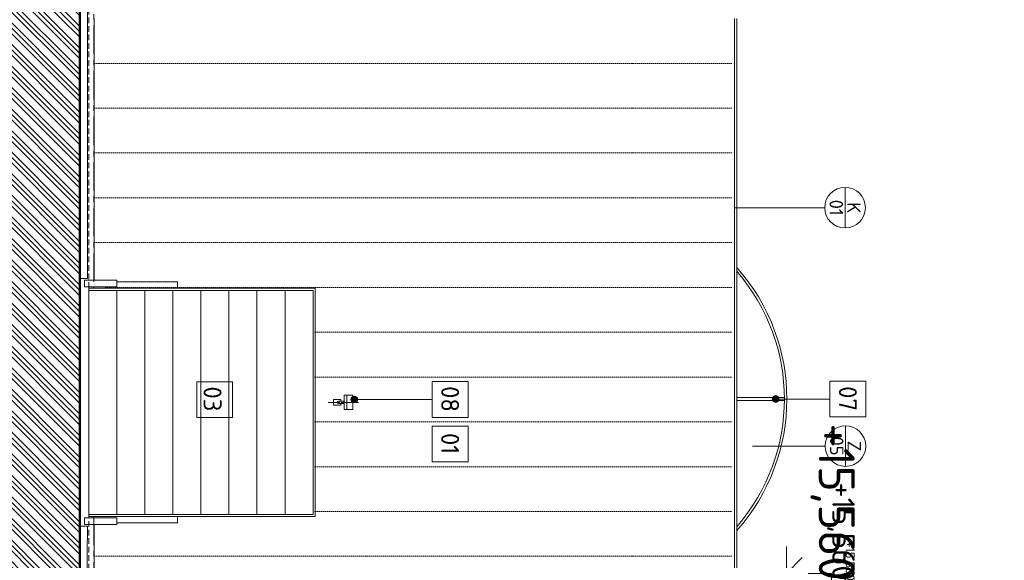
# Model space of a CAD drawing. Header units: millimetres. Extents: x -725694 to 5289369, y -1488057 to 2187451.
# Tile 43 of 256: x -26967 to -5008, y 32791 to 44855. Entities that reach past the tile are written whole.
import ezdxf
from ezdxf import colors
from ezdxf.entities.mleader import LeaderData, LeaderLine
from ezdxf.enums import TextEntityAlignment as Align
from ezdxf.math import Vec2, Vec3

# ---------------------------------------------------------------- set-up
doc = ezdxf.new("R2010")
doc.units = ezdxf.units.MM
for name, pattern in [('CENTERX2', [101.6, 63.5, -12.7, 12.7, -12.7]), ('DOT', [6.35, 0, -6.35]), ('HIDDEN', [9.525, 6.35, -3.175])]:
    doc.linetypes.add(name, pattern=pattern)
for name, color, linetype in [('0 @ 1', 7, 'Continuous'), ('0 @ 10', 7, 'Continuous'), ('0 @ 100', 7, 'Continuous'), ('0 @ 200', 7, 'Continuous'), ('0 @ 250 (1)', 7, 'Continuous'), ('0 @ 250 (2)', 7, 'Continuous'), ('0 @ 400', 7, 'Continuous')]:
    doc.layers.add(name, color=color, linetype=linetype)
for name, color, linetype, lineweight in [('A99_N_kce-pohl', 1, 'Continuous', 9), ('A99_N_koty-200', 5, 'Continuous', 5), ('A99_N_koty-200-vysk', 6, 'Continuous', 9), ('A99_N_leg-text', 7, 'Continuous', 9), ('A99_N_sraf', 252, 'Continuous', 0), ('A99_N_txt-popis-50 @ 200', 240, 'Continuous', 9), ('A99_N_znaceni 200', 5, 'Continuous', 5), ('A99_S_kce-pohl', 7, 'Continuous', 5), ('A99_S_osy', 1, 'CENTERX2', 5), ('A99_S_sraf', 252, 'Continuous', 9)]:
    doc.layers.add(name, color=color, linetype=linetype, lineweight=lineweight)
doc.styles.add('A99_kota', font='isocpeur.ttf', dxfattribs={"height": 2})
doc.styles.add('A99_popis', font='isocpeur.ttf')
doc.styles.add('ISOCPEUR_2', font='isocpeur.ttf', dxfattribs={"height": 2})

# ---------------------------------------------------------------- blocks, each defined once
blk = doc.blocks.new('*U36')
at = {"color": 0, "linetype": 'ByBlock', "lineweight": -2}
blk.add_line((-3, 0), (7, 0), dxfattribs=at)
for points in [[(0, 0), (0, 5), (0, 5), (9.7, 5)], [(-1.75, 1.75), (0, 0), (1.75, 1.75)]]:
    blk.add_lwpolyline(points, dxfattribs=at)
at = {"color": 0, "linetype": 'ByBlock', "lineweight": -2, "style": 'A99_kota'}
for tag, p in [('VYSKA', (9.2, 7.75)), ('POPIS', (9.2, 4.5))]:
    blk.add_attdef(tag, text='', height=2, dxfattribs=at).set_placement(p, align=Align.TOP_RIGHT)
blk = doc.blocks.new('*U6656')
at = {"layer": 'A99_N_koty-200-vysk', "lineweight": 5}
ref = blk.add_blockref('*U36', (-9865, 32500), dxfattribs=dict(at, xscale=200, yscale=200, zscale=200, rotation=270))
ref.add_attrib('VYSKA', '+15,560', dxfattribs={"layer": '0 @ 400', "color": 0, "linetype": 'ByBlock', "lineweight": -2, "height": 800, "rotation": 270, "style": 'A99_kota'}).set_placement((-8345, 32335), align=Align.TOP_RIGHT)
ref = blk.add_blockref('*U36', (-9865, 32500), dxfattribs=dict(at, xscale=200, yscale=200, zscale=200, rotation=270))
ref.add_attrib('VYSKA', '+15,560', dxfattribs={"layer": '0 @ 250 (1)', "color": 0, "linetype": 'ByBlock', "lineweight": -2, "height": 500, "rotation": 270, "style": 'A99_kota'}).set_placement((-8345, 32335), align=Align.TOP_RIGHT)
ref = blk.add_blockref('*U36', (-9865, 32500), dxfattribs=dict(at, xscale=200, yscale=200, zscale=200, rotation=270))
ref.add_attrib('VYSKA', '+15,560', dxfattribs={"layer": '0 @ 250 (2)', "color": 0, "linetype": 'ByBlock', "lineweight": -2, "height": 500, "rotation": 270, "style": 'A99_kota'}).set_placement((-8345, 32335), align=Align.TOP_RIGHT)
ref = blk.add_blockref('*U36', (-9865, 32500), dxfattribs=dict(at, xscale=200, yscale=200, zscale=200, rotation=270))
ref.add_attrib('VYSKA', '+15,560', dxfattribs={"layer": '0 @ 100', "color": 0, "linetype": 'ByBlock', "lineweight": -2, "height": 200, "rotation": 270, "style": 'A99_kota'}).set_placement((-8345, 32335), align=Align.TOP_RIGHT)
ref = blk.add_blockref('*U36', (-9865, 32500), dxfattribs=dict(at, xscale=200, yscale=200, zscale=200, rotation=270))
ref.add_attrib('VYSKA', '+15,560', dxfattribs={"layer": '0 @ 200', "color": 0, "linetype": 'ByBlock', "lineweight": -2, "height": 400, "rotation": 270, "style": 'A99_kota'}).set_placement((-8315, 30660), align=Align.TOP_RIGHT)
ref = blk.add_blockref('*U36', (-9865, 32500), dxfattribs=dict(at, xscale=200, yscale=200, zscale=200, rotation=270))
ref.add_attrib('VYSKA', '+15,560', dxfattribs={"layer": '0 @ 1', "color": 0, "linetype": 'ByBlock', "lineweight": -2, "height": 2, "rotation": 270, "style": 'A99_kota'}).set_placement((-8345, 32335), align=Align.TOP_RIGHT)
ref = blk.add_blockref('*U36', (-9865, 32500), dxfattribs=dict(at, xscale=200, yscale=200, zscale=200, rotation=270))
ref.add_attrib('VYSKA', '+15,560', dxfattribs={"layer": '0 @ 10', "color": 0, "linetype": 'ByBlock', "lineweight": -2, "height": 20, "rotation": 270, "style": 'A99_kota'}).set_placement((-8345, 32335), align=Align.TOP_RIGHT)
blk = doc.blocks.new('*U97')
at = {"color": 0, "linetype": 'ByBlock'}
blk.add_line((-3.02, 0), (3.02, 0), dxfattribs=at)
blk.add_circle((0, 0), 3.02, dxfattribs=at)
at = {"color": 0, "linetype": 'ByBlock', "style": 'A99_popis'}
for tag, p in [('KATEGORIE', (0, 1.31)), ('PRVEK', (0, -1.3))]:
    blk.add_attdef(tag, text='', height=2, dxfattribs=at).set_placement(p, align=Align.MIDDLE_CENTER)

msp = doc.modelspace()

# ---------------------------------------------------------------- hatches: boundary and pattern name
at = {"layer": 'A99_N_leg-text', "lineweight": 5}
h = msp.add_hatch(color=256, dxfattribs=at)
h.dxf.hatch_style = 1
edge = h.paths.add_edge_path()
edge.add_arc((-19505.2, 36380), 75, 0, 360)
at = {"layer": 'A99_N_leg-text', "lineweight": 9}
h = msp.add_hatch(color=256, dxfattribs=at)
h.dxf.hatch_style = 1
edge = h.paths.add_edge_path()
edge.add_arc((-10107.2, 36390), 75, 0, 360)
at = {"layer": 'A99_S_sraf', "linetype": 'Continuous', "lineweight": 0}
h = msp.add_hatch(dxfattribs=at)
h.set_pattern_fill('ZEM_PUVODNI', color=256, scale=85)
h.set_pattern_definition([(315, (-8810, 7e-11), (240.4163, 240.4163), []), (315, (-8810, -120.2), (240.4163, 240.4163), []), (315, (-8810, -240.4), (240.4163, 240.4163), [])])
h.paths.add_polyline_path([(-27665, -11482.5), (-25695, -11482.5), (-25695, 24515), (-25625, 24515), (-25625, 114390), (-27665, 114390)])

# ---------------------------------------------------------------- linework, layer by layer
at = {"layer": 'A99_N_kce-pohl', "color": 7, "linetype": 'HIDDEN', "lineweight": 5, "ltscale": 20}
msp.add_line((-25425, 5915.1), (-25425, 100450), dxfattribs=at)
at = {"layer": 'A99_N_kce-pohl', "color": 5, "linetype": 'Continuous', "lineweight": 9}
for p, q in [((-25310, 44880), (-25310, 39040)), ((-25310, 33590), (-25310, 24625))]:
    msp.add_line(p, q, dxfattribs=at)
at = {"layer": 'A99_N_kce-pohl', "color": 5, "linetype": 'Continuous', "lineweight": 13}
for p, q in [((-11025, 26200), (-11025, 44880)), ((-10975, 26200), (-10975, 44880))]:
    msp.add_line(p, q, dxfattribs=at)
at = {"layer": 'A99_N_kce-pohl', "color": 7, "lineweight": 50}
msp.add_lwpolyline([(-25695, 24515), (-25625, 24515), (-25625, 114437.5)], dxfattribs=at)
at = {"layer": 'A99_N_kce-pohl', "color": 5, "linetype": 'Continuous', "lineweight": 5}
for points in [[(-23447.5, 38865), (-23447.5, 39005), (-24800.2, 39005)], [(-24800, 38815), (-24800, 38815), (-24800, 33815)], [(-24175, 38815), (-24175, 38815), (-24175, 33815)], [(-23550, 38815), (-23550, 38815), (-23550, 33815)], [(-22925, 38815), (-22925, 38815), (-22925, 33815)], [(-22300, 38815), (-22300, 38815), (-22300, 33815)], [(-21675, 38815), (-21675, 38815), (-21675, 33815)], [(-21050, 38815), (-21050, 38815), (-21050, 33815)], [(-19670, 36475), (-19670, 36155)], [(-20090, 36315), (-19832.5, 36315)], [(-19805, 36287.5), (-19805, 36252.5), (-19970, 36252.5), (-19970, 36377.5), (-19805, 36377.5), (-19805, 36342.5)], [(-19860.2, 36342.5), (-19730, 36342.5)], [(-19860.2, 36287.5), (-19730, 36287.5)], [(-19805, 36315), (-19410.2, 36315)], [(-23447.5, 33765), (-23447.5, 33625), (-24800.2, 33625)]]:
    msp.add_lwpolyline(points, dxfattribs=at)
at = {"layer": 'A99_N_kce-pohl', "color": 5, "linetype": 'Continuous', "lineweight": 9}
msp.add_lwpolyline([(-25425, 38865), (-20375, 38865), (-20375, 33765), (-25425, 33765)], close=True, dxfattribs=at)
at = {"layer": 'A99_N_kce-pohl', "color": 5, "linetype": 'Continuous', "lineweight": 5}
msp.add_lwpolyline([(-19535.2, 36475), (-19535.2, 36155), (-19730, 36155), (-19730, 36475)], close=True, dxfattribs=at)
at = {"layer": 'A99_N_kce-pohl', "color": 1, "linetype": 'Continuous', "lineweight": 0}
for points in [[(-9915, 36425), (-10975, 36425)], [(-9915, 36355), (-10975, 36355)]]:
    msp.add_lwpolyline(points, dxfattribs=at)
at = {"layer": 'A99_N_kce-pohl', "color": 5, "linetype": 'Continuous', "lineweight": 5}
msp.add_circle((-19860, 36315), 27.5, dxfattribs=at)
at = {"layer": 'A99_N_kce-pohl', "color": 1, "linetype": 'Continuous', "lineweight": 0}
for centre, radius, start, end in [((-14267.5, 36390), 4410, 318.29659, 41.70341), ((-14267.4, 36390), 4354.9, 319.11476, 40.88524)]:
    msp.add_arc(centre, radius, start, end, dxfattribs=at)
at = {"layer": 'A99_N_koty-200', "color": 5, "linetype": 'Continuous', "lineweight": 5}
msp.add_lwpolyline([(-25425, 38815), (-20425, 38815), (-20425, 33815), (-25425, 33815)], close=True, dxfattribs=at)
at = {"layer": 'A99_N_leg-text', "lineweight": 9}
for points in [[(-22217.5, 36775), (-23017.5, 36775), (-23017.5, 35975), (-22217.5, 35975)], [(-16967.5, 35785), (-17767.5, 35785), (-17767.5, 34985), (-16967.5, 34985)]]:
    msp.add_lwpolyline(points, close=True, dxfattribs=at)
for points in [[(-17767.5, 36380), (-19572.5, 36380)], [(-8897, 36390), (-10105, 36390)]]:
    msp.add_lwpolyline(points, dxfattribs=at)
at = {"layer": 'A99_N_leg-text', "lineweight": 5}
msp.add_circle((-19505.2, 36380), 75, dxfattribs=at)
at = {"layer": 'A99_N_leg-text', "lineweight": 9}
msp.add_circle((-10107.2, 36390), 75, dxfattribs=at)
at = {"layer": 'A99_N_sraf', "color": 5, "linetype": 'DOT', "lineweight": 5, "ltscale": 7}
for points in [[(-25310, 43880), (-11025, 43880)], [(-25310, 42880), (-11025, 42880)], [(-25310, 41880), (-11025, 41880)], [(-25310, 40880), (-11025, 40880)], [(-25310, 39880), (-11025, 39880)], [(-25045, 38880), (-11025, 38880)], [(-20375, 37880), (-11025, 37880)], [(-20375, 36880), (-11025, 36880)], [(-20375, 35880), (-11025, 35880)], [(-20375, 34880), (-11025, 34880)], [(-20375, 33880), (-11025, 33880)], [(-25310, 32880), (-11025, 32880)]]:
    msp.add_lwpolyline(points, dxfattribs=at)
at = {"layer": 'A99_N_znaceni 200'}
for points in [[(-9013, 40660), (-11025, 40660)], [(-9003, 35340), (-10625, 35340)]]:
    msp.add_lwpolyline(points, dxfattribs=at)
at = {"layer": 'A99_S_kce-pohl'}
for points in [[(-25455, 51620), (-25455, 39080)], [(-25455, 39080), (-25625, 39080)], [(-25455, 33550), (-25625, 33550)], [(-25562.5, 24625), (-25457.2, 33550)]]:
    msp.add_lwpolyline(points, dxfattribs=at)
at = {"layer": 'A99_S_kce-pohl', "lineweight": 9}
for points in [[(-24800.2, 39040), (-25522.5, 39040), (-25522.5, 38890), (-24800.2, 38890)], [(-24800.2, 33590), (-25522.5, 33590), (-25522.5, 33740), (-24800.2, 33740)]]:
    msp.add_lwpolyline(points, close=True, dxfattribs=at)
at = {"layer": 'A99_S_kce-pohl', "color": 5}
msp.add_lwpolyline([(-25425, 33740), (-25425, 38890)], dxfattribs=at)
at = {"layer": 'A99_S_osy', "color": 5, "lineweight": 0, "ltscale": 10}
for points in [[(-25315, 51835), (-25315, 38865)], [(-25315, 33765), (-25315, 24450)]]:
    msp.add_lwpolyline(points, dxfattribs=at)

# ---------------------------------------------------------------- block references
at = {"layer": 'A99_N_kce-pohl', "color": 3, "linetype": 'Continuous', "lineweight": 0}
msp.add_blockref('*U6656', (0, 0), dxfattribs=at)
at = {"layer": 'A99_N_znaceni 200', "xscale": 150, "yscale": 150, "zscale": 150, "rotation": 270}
for p, values in [((-8560, 40660), {'KATEGORIE': 'K', 'PRVEK': '01'}), ((-8550, 35340), {'KATEGORIE': 'Z', 'PRVEK': '05'})]:
    msp.add_blockref('*U97', p, dxfattribs=at).add_auto_attribs(values)

# ---------------------------------------------------------------- texts
at = {"layer": 'A99_N_leg-text', "lineweight": 9, "insert": (-22465.7, 36392.5), "char_height": 400, "width": 717.083, "attachment_point": 2, "rotation": 270, "line_spacing_factor": 1.149209, "style": 'ISOCPEUR_2'}
msp.add_mtext('{\\fISOCPEUR|b1|i0|c238|p34;03}', dxfattribs=at)
at = {"layer": 'A99_N_leg-text', "lineweight": 9, "insert": (-17167.5, 36390), "char_height": 400, "width": 402.994, "attachment_point": 2, "rotation": 270, "line_spacing_factor": 1.149209, "style": 'ISOCPEUR_2', "bg_fill": 3, "box_fill_scale": 1, "bg_fill_color": 256, "bg_fill_transparency": 0}
msp.add_mtext('\\A1;{\\fISOCPEUR|b1|i0|c238|p34;08}', dxfattribs=at)

# ---------------------------------------------------------------- leaders
at = {"layer": 'A99_N_txt-popis-50 @ 200', "lineweight": 9}
ml = msp.add_multileader_mtext('Standard', dxfattribs=at)
ml.set_content('\\A1;{\\C256;osazení nových sekčních vrat\\PII. etapa)}', color=1, style='A99_popis')
ml.set_leader_properties(color=256, linetype='ByLayer', lineweight=-1)
ml.build(insert=Vec2(0, 0))
ml.multileader.update_dxf_attribs({"dogleg_length": 6.4, "arrow_head_size": 200, "scale": 200})
ctx = ml.context
ctx.base_point, ctx.scale, ctx.char_height, ctx.arrow_head_size, ctx.landing_gap_size, ctx.plane_origin = Vec3(9755, 35330), 200, 400, 200, 400, Vec3(8542.5, 27235)
ctx.text_align_type = 1
notes = []
notes.append((ctx, [(0, (1, 1, 0), (9112.5, 35330), (1, 0), 642.5, [(0, [(5985, 35330)], 0, [])])]))
ctx.mtext.insert, ctx.mtext.width, ctx.mtext.alignment, ctx.mtext.flow_direction = Vec3(13795, 35590), 7394.888, 2, 5
for ctx, leaders in notes:
    for number, flags, end, landing, length, lines in leaders:
        leader = LeaderData()
        leader.index, (leader.has_last_leader_line, leader.has_dogleg_vector, leader.attachment_direction) = number, flags
        leader.last_leader_point, leader.dogleg_vector, leader.dogleg_length = Vec3(end), Vec3(landing), length
        for number, points, colour, breaks in lines:
            line = LeaderLine()
            line.index, line.vertices, line.color, line.breaks = number, Vec3.list(points), colors.encode_raw_color(colour), breaks
            leader.lines.append(line)
        ctx.leaders.append(leader)

# ---------------------------------------------------------------- next in the draw order: linework, layer by layer
at = {"layer": 'A99_N_leg-text', "lineweight": 9}
msp.add_lwpolyline([(-16967.5, 36780), (-17767.5, 36780), (-17767.5, 35980), (-16967.5, 35980)], close=True, dxfattribs=at)

# ---------------------------------------------------------------- next in the draw order: texts
at = {"layer": 'A99_N_leg-text', "lineweight": 9, "char_height": 400, "width": 402.994, "attachment_point": 2, "rotation": 270, "line_spacing_factor": 1.149209, "style": 'ISOCPEUR_2', "bg_fill": 3, "box_fill_scale": 1, "bg_fill_color": 256, "bg_fill_transparency": 0}
for s, insert in [('\\A1;{\\fISOCPEUR|b1|i0|c238|p34;07}', (-8297, 36400)), ('\\A1;{\\fISOCPEUR|b1|i0|c238|p34;01}', (-17167.5, 35395))]:
    msp.add_mtext(s, dxfattribs=dict(at, insert=insert))

# ---------------------------------------------------------------- next in the draw order: linework, layer by layer
at = {"layer": 'A99_N_leg-text', "lineweight": 9}
msp.add_lwpolyline([(-8097, 36790), (-8897, 36790), (-8897, 35990), (-8097, 35990)], close=True, dxfattribs=at)

doc.saveas('drawing.dxf')
